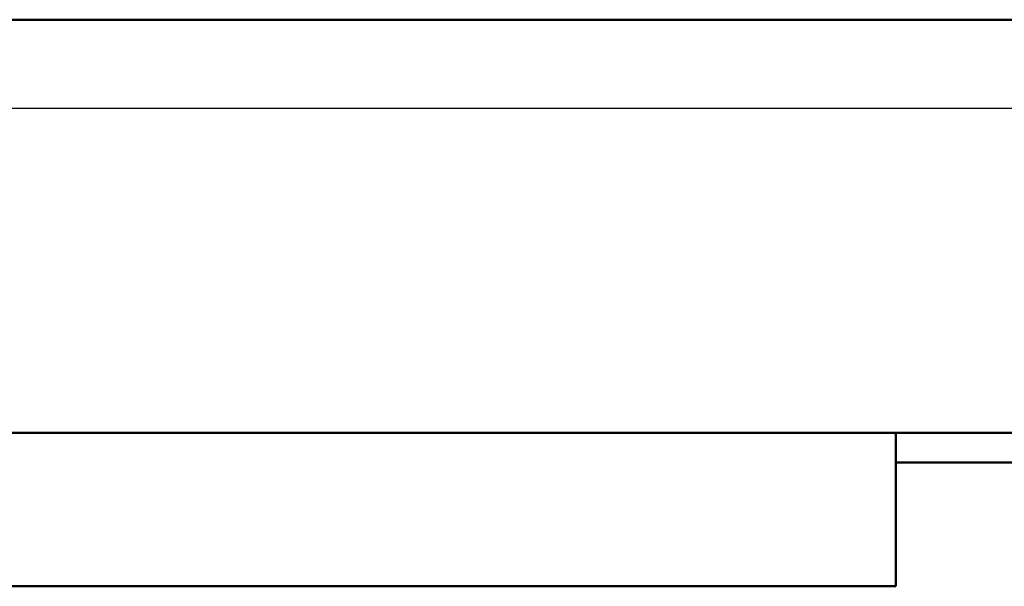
# Model space of a CAD drawing. Header units: inches. Extents: x 0 to 93.5, y 0 to 66.1.
# Tile 224 of 225: x 62.679 to 63.008, y 33.219 to 33.408. Entities that reach past the tile are written whole.
import ezdxf

# ---------------------------------------------------------------- set-up
doc = ezdxf.new("R2010")
doc.units = ezdxf.units.IN
doc.header["$LTSCALE"] = 4
doc.header["$MEASUREMENT"] = 0
doc.layers.add('Centerline (ANSI)', color=7, linetype='Continuous', lineweight=25)
doc.layers.add('Visible (ANSI)', color=7, linetype='Continuous', lineweight=50)

msp = doc.modelspace()

# ---------------------------------------------------------------- linework, layer by layer
at = {"layer": 'Centerline (ANSI)', "linetype": 'Continuous'}
msp.add_line((59.74697, 33.3788), (74.97293, 33.3788), dxfattribs=at)
at = {"layer": 'Visible (ANSI)'}
for p, q in [((63.32575, 33.40833), (60.84544, 33.40833)), ((62.65646, 33.27053), (63.18008, 33.27053)), ((62.97142, 33.26069), (62.97142, 33.27053)), ((62.97142, 33.26069), (62.97142, 33.21935)), ((63.42418, 33.26069), (62.97142, 33.26069)), ((62.97142, 33.21935), (62.3415, 33.21935))]:
    msp.add_line(p, q, dxfattribs=at)

doc.saveas('drawing.dxf')
